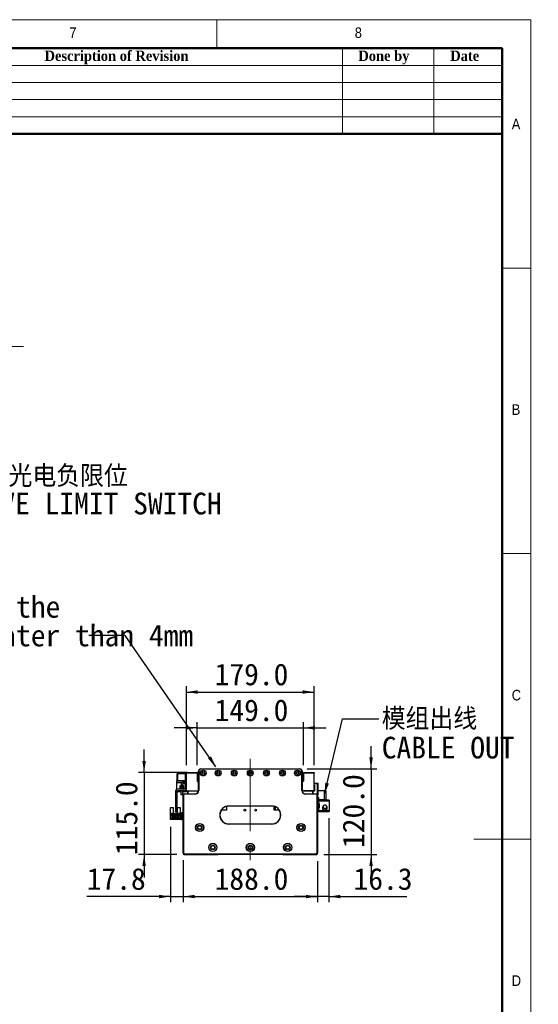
# Model space of a CAD drawing. Header units: millimetres. Extents: x 40 to 3331, y 40 to 2336.
# Tile 11 of 11: x 2604 to 3331, y 957 to 2336. Entities that reach past the tile are written whole.
import ezdxf

# ---------------------------------------------------------------- set-up
doc = ezdxf.new("R2010")
doc.units = ezdxf.units.MM
doc.header["$LTSCALE"] = 8
doc.linetypes.add('CENTERX2', pattern=[20.32, 12.7, -2.54, 2.54, -2.54])
doc.layers.add('DIMNS', color=7, linetype='Continuous')
doc.styles.add('SLDTEXTSTYLE0', font='Gothic.ttf', dxfattribs={"width": 0.913})
doc.styles.add('SLDTEXTSTYLE1', font='timesbd.ttf', dxfattribs={"width": 0.933})
doc.styles.add('SLDTEXTSTYLE10', font='txt')
doc.styles.add('SLDTEXTSTYLE7', font='txt')
doc.styles.add('SLDTEXTSTYLE8', font='txt', dxfattribs={"bigfont": 'bigfont'})
doc.styles.add('SLDTEXTSTYLE9', font='txt', dxfattribs={"bigfont": 'bigfont'})
doc.dimstyles.new('SLDDIMSTYLE0', dxfattribs={"dimtxt": 30.4, "dimasz": 16, "dimexe": 0, "dimexo": 0.0625, "dimgap": 7.6, "dimtad": 2, "dimdec": 1, "dimrnd": 1e-09, "dimzin": 4, "dimdsep": 46, "dimtxsty": 'SLDTEXTSTYLE7', "dimsah": 1, "dimcen": 0.09, "dimadec": 0, "dimazin": 1, "dimtfac": 1, "dimtdec": 1, "dimtmove": 0, "dimatfit": 0, "dimfxl": 0, "dimfrac": 2, "dimtolj": 1, "dimtzin": 12, "dimarcsym": 0})
doc.dimstyles.new('SLDDIMSTYLE1', dxfattribs={"dimtxt": 30.4, "dimasz": 16, "dimexe": 0, "dimexo": 0.0625, "dimgap": 7.6, "dimtad": 2, "dimdec": 1, "dimrnd": 1e-09, "dimzin": 4, "dimdsep": 46, "dimtxsty": 'SLDTEXTSTYLE7', "dimsah": 1, "dimcen": 0.09, "dimadec": 0, "dimazin": 1, "dimtfac": 1, "dimtdec": 1, "dimtofl": 0, "dimtmove": 0, "dimatfit": 3, "dimfxl": 0, "dimfrac": 2, "dimtolj": 1, "dimtzin": 12, "dimarcsym": 0})
doc.dimstyles.new('SLDDIMSTYLE2', dxfattribs={"dimtxt": 30.4, "dimasz": 16, "dimexe": 0, "dimexo": 0.0625, "dimgap": 7.6, "dimtad": 2, "dimdec": 1, "dimrnd": 1e-09, "dimzin": 12, "dimdsep": 46, "dimtxsty": 'SLDTEXTSTYLE7', "dimsah": 1, "dimcen": 0.09, "dimadec": 0, "dimazin": 3, "dimtfac": 1, "dimtdec": 1, "dimtmove": 0, "dimatfit": 0, "dimfxl": 0, "dimfrac": 2, "dimtolj": 1, "dimtzin": 12, "dimarcsym": 0})
doc.dimstyles.new('SLDDIMSTYLE3', dxfattribs={"dimtxt": 0.18, "dimasz": 16, "dimexe": 0, "dimexo": 0.0625, "dimgap": 0, "dimtad": 0, "dimtih": 1, "dimtoh": 1, "dimdec": 0, "dimrnd": 1e-09, "dimzin": 0, "dimdsep": 46, "dimtxsty": 'Standard', "dimsah": 1, "dimcen": 0.09, "dimadec": 0, "dimazin": 0, "dimtfac": 16, "dimtdec": 0, "dimtofl": 0, "dimtmove": 0, "dimatfit": 3, "dimfxl": 0, "dimfrac": 2, "dimtolj": 1, "dimtzin": 0, "dimarcsym": 0})

# ---------------------------------------------------------------- blocks, each defined once
blk = doc.blocks.new('_D')
at = {"layer": 'DIMNS'}
for p, q in [((2852.4, 1291.6), (2852.4, 1351.9)), ((3001.4, 1291.6), (3001.4, 1351.9)), ((2852.4, 1343.9), (2820.4, 1343.9)), ((2852.4, 1343.9), (3001.4, 1343.9)), ((3001.4, 1343.9), (3033.4, 1343.9))]:
    blk.add_line(p, q, dxfattribs=at)
for points in [[(2852.4, 1343.9), (2836.4, 1346.3), (2836.4, 1341.5)], [(3001.4, 1343.9), (3017.4, 1341.5), (3017.4, 1346.3)]]:
    blk.add_solid(points, dxfattribs=at)
at = {"layer": 'DIMNS', "insert": (2876.9, 1383.8), "char_height": 30.4, "attachment_point": 1, "style": 'SLDTEXTSTYLE7'}
blk.add_mtext('149.0', dxfattribs=at)
blk = doc.blocks.new('_D_1')
at = {"layer": 'DIMNS'}
for p, q in [((2837.4, 1291.6), (2837.4, 1402.1)), ((2837.4, 1394.1), (3016.4, 1394.1)), ((3016.4, 1291.6), (3016.4, 1402.1))]:
    blk.add_line(p, q, dxfattribs=at)
for points in [[(2837.4, 1394.1), (2853.4, 1391.7), (2853.4, 1396.5)], [(3016.4, 1394.1), (3000.4, 1396.5), (3000.4, 1391.7)]]:
    blk.add_solid(points, dxfattribs=at)
at = {"layer": 'DIMNS', "insert": (2876.9, 1434), "char_height": 30.4, "attachment_point": 1, "style": 'SLDTEXTSTYLE7'}
blk.add_mtext('179.0', dxfattribs=at)
blk = doc.blocks.new('_D_2')
at = {"layer": 'DIMNS'}
for p, q in [((2778.1, 1281.4), (2778.1, 1313.4)), ((2838.3, 1281.4), (2770.1, 1281.4)), ((2778.1, 1281.4), (2778.1, 1166.4)), ((2823.8, 1166.4), (2770.1, 1166.4)), ((2778.1, 1166.4), (2778.1, 1134.4))]:
    blk.add_line(p, q, dxfattribs=at)
for points in [[(2778.1, 1281.4), (2780.5, 1297.4), (2775.7, 1297.4)], [(2778.1, 1166.4), (2775.7, 1150.4), (2780.5, 1150.4)]]:
    blk.add_solid(points, dxfattribs=at)
at = {"layer": 'DIMNS', "insert": (2738.2, 1165.6), "char_height": 30.4, "attachment_point": 1, "rotation": 90, "style": 'SLDTEXTSTYLE7'}
blk.add_mtext('115.0', dxfattribs=at)
blk = doc.blocks.new('_D_3')
at = {"layer": 'DIMNS'}
for p, q in [((3096.2, 1286.4), (3096.2, 1318.4)), ((3006.6, 1286.4), (3104.2, 1286.4)), ((3096.2, 1286.4), (3096.2, 1166.4)), ((3030.1, 1166.4), (3104.2, 1166.4)), ((3096.2, 1166.4), (3096.2, 1134.4))]:
    blk.add_line(p, q, dxfattribs=at)
for points in [[(3096.2, 1286.4), (3098.6, 1302.4), (3093.8, 1302.4)], [(3096.2, 1166.4), (3093.8, 1150.4), (3098.6, 1150.4)]]:
    blk.add_solid(points, dxfattribs=at)
at = {"layer": 'DIMNS', "insert": (3056.3, 1175.6), "char_height": 30.4, "attachment_point": 1, "rotation": 90, "style": 'SLDTEXTSTYLE7'}
blk.add_mtext('120.0', dxfattribs=at)
blk = doc.blocks.new('_D_4')
at = {"layer": 'DIMNS'}
for p, q in [((2832.9, 1157.2), (2832.9, 1099.6)), ((3020.9, 1157.2), (3020.9, 1099.6)), ((2832.9, 1107.6), (3020.9, 1107.6))]:
    blk.add_line(p, q, dxfattribs=at)
for points in [[(2832.9, 1107.6), (2848.9, 1105.2), (2848.9, 1110)], [(3020.9, 1107.6), (3004.9, 1110), (3004.9, 1105.2)]]:
    blk.add_solid(points, dxfattribs=at)
at = {"layer": 'DIMNS', "insert": (2876.9, 1147.5), "char_height": 30.4, "attachment_point": 1, "style": 'SLDTEXTSTYLE7'}
blk.add_mtext('188.0', dxfattribs=at)
blk = doc.blocks.new('_D_5')
at = {"layer": 'DIMNS'}
for p, q in [((2815.1, 1205.2), (2815.1, 1099.6)), ((2832.9, 1158.7), (2832.9, 1099.6)), ((2815.1, 1107.6), (2697.7, 1107.6)), ((2815.1, 1107.6), (2832.9, 1107.6)), ((2832.9, 1107.6), (2864.9, 1107.6))]:
    blk.add_line(p, q, dxfattribs=at)
for points in [[(2815.1, 1107.6), (2799.1, 1110), (2799.1, 1105.2)], [(2832.9, 1107.6), (2848.9, 1105.2), (2848.9, 1110)]]:
    blk.add_solid(points, dxfattribs=at)
at = {"layer": 'DIMNS', "insert": (2697.7, 1147.5), "char_height": 30.4, "attachment_point": 1, "style": 'SLDTEXTSTYLE7'}
blk.add_mtext('17.8', dxfattribs=at)
blk = doc.blocks.new('_D_6')
at = {"layer": 'DIMNS'}
for p, q in [((3037.2, 1217.5), (3037.2, 1099.6)), ((3020.9, 1157.2), (3020.9, 1099.6)), ((3020.9, 1107.6), (2988.9, 1107.6)), ((3037.2, 1107.6), (3020.9, 1107.6)), ((3037.2, 1107.6), (3146.5, 1107.6))]:
    blk.add_line(p, q, dxfattribs=at)
for points in [[(3020.9, 1107.6), (3004.9, 1110), (3004.9, 1105.2)], [(3037.2, 1107.6), (3053.2, 1105.2), (3053.2, 1110)]]:
    blk.add_solid(points, dxfattribs=at)
at = {"layer": 'DIMNS', "insert": (3071.6, 1147.5), "char_height": 30.4, "attachment_point": 1, "style": 'SLDTEXTSTYLE7'}
blk.add_mtext('16.3', dxfattribs=at)
blk = doc.blocks.new('SW_NOTE_3')
at = {"layer": 'DIMNS', "color": 0, "char_height": 30.4, "attachment_point": 1}
for s, insert, style in [('模组出线', (4.1, 14.9), 'SLDTEXTSTYLE8'), ('CABLE OUT', (4.1, -25.3), 'SLDTEXTSTYLE7')]:
    blk.add_mtext(s, dxfattribs=dict(at, insert=insert, style=style))
blk = doc.blocks.new('SW_NOTE_4')
at = {"layer": 'DIMNS', "color": 0, "char_height": 30.4, "attachment_point": 1, "style": 'SLDTEXTSTYLE7'}
for s, insert in [('The distance between the load plate and the ', (-929.2, 55.3)), ('steel belt protection belt shall be greater than 4mm', (-929.2, 15.1))]:
    blk.add_mtext(s, dxfattribs=dict(at, insert=insert))
blk = doc.blocks.new('SW_NOTE_7')
at = {"layer": 'DIMNS', "color": 0, "char_height": 30.4, "attachment_point": 1}
for s, insert, style in [('     光电负限位', (4.2, 17.9), 'SLDTEXTSTYLE9'), ('NEGATIVE LIMIT SWITCH', (4.2, -20.5), 'SLDTEXTSTYLE10')]:
    blk.add_mtext(s, dxfattribs=dict(at, insert=insert, style=style))

msp = doc.modelspace()

# ---------------------------------------------------------------- linework, layer by layer
at = {"color": 7, "linetype": 'Continuous', "lineweight": 18}
for p, q in [((3320, 2336), (40, 2336)), ((2880, 2296), (2880, 2336)), ((3320, 40), (3320, 2336)), ((80, 2296), (3280, 2296)), ((3056, 2296), (3056, 2176)), ((3184, 2296), (3184, 2176)), ((3280, 2296), (3280, 2176)), ((3280, 2296), (3280, 80)), ((2320, 2272), (3280, 2272)), ((2320, 2248), (3280, 2248)), ((2320, 2224), (3280, 2224)), ((2320, 2200), (3280, 2200)), ((3320, 1988), (3280, 1988)), ((3280, 1588), (3320, 1588)), ((3320, 1188), (3240, 1188))]:
    msp.add_line(p, q, dxfattribs=at)
at = {"color": 7, "linetype": 'Continuous', "lineweight": 50}
for p, q in [((3280, 2296), (80, 2296)), ((3280, 2296), (3280, 80)), ((3280, 2176), (2320, 2176))]:
    msp.add_line(p, q, dxfattribs=at)
at = {"color": 7, "linetype": 'Continuous', "lineweight": 25}
for p, q in [((2854.4438844, 1256.3955869), (2854.4438844, 1283.3955857)), ((2854.4438844, 1283.3955857), (2854.7438821, 1283.3955857)), ((2854.7438821, 1283.3955857), (2854.7438821, 1256.3955869)), ((2857.4438831, 1286.3955843), (2996.4438816, 1286.3955843)), ((2857.4438831, 1286.3955843), (2857.4438831, 1286.0955867)), ((2996.4438816, 1286.0955867), (2857.4438831, 1286.0955867)), ((2996.4438816, 1286.3955843), (2996.4438816, 1286.0955867)), ((2999.1438826, 1256.3955869), (2999.1438826, 1283.3955857)), ((2999.4438803, 1283.3955857), (2999.1438826, 1283.3955857)), ((2999.4438803, 1283.3955857), (2999.4438803, 1256.3955869)), ((2824.1438856, 1269.8955881), (2835.4438832, 1269.8955881)), ((2824.1438856, 1267.2955888), (2824.1438856, 1269.8955881)), ((2824.7438809, 1279.8955861), (2824.4438833, 1279.5955884)), ((2824.7438809, 1279.5955884), (2824.4438833, 1279.4713202)), ((2824.4438833, 1279.4713202), (2824.4438833, 1279.5955884)), ((2824.4438833, 1270.319854), (2824.4438833, 1279.4713202)), ((2824.7438809, 1270.1955858), (2824.4438833, 1270.319854)), ((2824.4438833, 1270.1955858), (2824.4438833, 1270.319854)), ((2824.4438833, 1270.1955858), (2824.7438809, 1269.8955881)), ((2824.7438809, 1279.8955861), (2824.7438809, 1279.5955884)), ((2824.7438809, 1279.8955861), (2835.4438832, 1279.8955861)), ((2824.7438809, 1279.5955884), (2824.7438809, 1270.1955858)), ((2835.4438832, 1279.5955884), (2824.7438809, 1279.5955884)), ((2824.7438809, 1270.1955858), (2824.7438809, 1269.8955881)), ((2824.7438809, 1270.1955858), (2835.4438832, 1270.1955858)), ((2835.4438832, 1278.895584), (2835.4438832, 1279.8955861)), ((2835.4438832, 1279.8955861), (2837.4438798, 1279.8955861)), ((2837.4438798, 1278.895584), (2835.4438832, 1278.895584)), ((2835.4438832, 1278.895584), (2835.4438832, 1269.8955881)), ((2837.4438798, 1281.3955891), (2852.4438804, 1281.3955891)), ((2837.4438798, 1280.3955871), (2837.4438798, 1281.3955891)), ((2852.4438804, 1280.3955871), (2837.4438798, 1280.3955871)), ((2837.4438798, 1255.8955858), (2837.4438798, 1280.3955871)), ((2852.4438804, 1281.3955891), (2852.4438804, 1280.3955871)), ((2852.4438804, 1280.3955871), (2852.4438804, 1269.3955871)), ((3001.4438843, 1280.3955871), (3001.4438843, 1281.3955891)), ((3001.4438843, 1281.3955891), (3016.4438849, 1281.3955891)), ((3016.4438849, 1280.3955871), (3001.4438843, 1280.3955871)), ((3001.4438843, 1280.3955871), (3001.4438843, 1269.3955871)), ((3016.4438849, 1281.3955891), (3016.4438849, 1280.3955871)), ((3016.4438849, 1255.8955858), (3016.4438849, 1280.3955871)), ((2824.1438856, 1267.2955888), (2831.8034401, 1267.2955888)), ((2824.1438856, 1257.645202), (2824.1438856, 1267.2955888)), ((2833.9438802, 1257.8955862), (2825.4438853, 1257.8955862)), ((2833.9438802, 1255.8955858), (2825.4438853, 1255.8955858)), ((2828.4438839, 1263.3955899), (2829.9438795, 1263.3955899)), ((2828.4438839, 1257.8955862), (2828.4438839, 1263.3955899)), ((2828.4438839, 1254.3955865), (2828.4438839, 1255.8955858)), ((2829.9438795, 1263.91646), (2829.9438795, 1257.8955862)), ((2829.9438795, 1249.8955886), (2829.9438795, 1255.8955858)), ((2831.9438836, 1263.8955909), (2831.9438836, 1257.8955862)), ((2831.9438836, 1263.3955899), (2833.4438791, 1263.3955899)), ((2831.9438836, 1255.8955858), (2831.9438836, 1249.8955886)), ((2833.4438791, 1263.3955899), (2833.4438791, 1257.8955862)), ((2833.4438791, 1255.8955858), (2833.4438791, 1254.3955865)), ((2835.4438832, 1267.3955905), (2837.4438798, 1267.3955905)), ((2835.4438832, 1266.3955885), (2835.4438832, 1267.3955905)), ((2835.4438832, 1266.3955885), (2835.4438832, 1259.3955855)), ((2837.4438798, 1266.3955885), (2835.4438832, 1266.3955885)), ((2837.4438798, 1255.8955858), (2854.4188207, 1255.8955858)), ((2837.7438849, 1254.3955865), (2837.7438849, 1255.8955858)), ((2839.4438839, 1254.5855875), (2840.7538822, 1255.8955858)), ((2839.9438849, 1254.4955882), (2840.9438794, 1255.4955865)), ((2840.9438794, 1255.4955865), (2854.3622186, 1255.4955865)), ((2852.6438838, 1255.8955858), (2853.0438831, 1255.4955865)), ((2852.9438814, 1268.8955861), (2854.4438844, 1268.8955861)), ((2854.7438821, 1256.3955869), (2854.4438844, 1256.3955869)), ((2999.4438803, 1256.3955869), (2999.1438826, 1256.3955869)), ((3000.9438833, 1268.8955861), (2999.4438803, 1268.8955861)), ((3016.4438849, 1255.8955858), (2999.468944, 1255.8955858)), ((2999.5255461, 1255.4955865), (3012.9438853, 1255.4955865)), ((3000.8438816, 1255.4955865), (3001.2438809, 1255.8955858)), ((3012.9438853, 1255.4955865), (3013.9438799, 1254.4955882)), ((3013.1338825, 1255.8955858), (3014.4438809, 1254.5855875)), ((3016.4438849, 1266.5855858), (3021.1438825, 1266.5855858)), ((3021.1438825, 1265.5855837), (3016.4438849, 1265.5855837)), ((3016.4438849, 1263.5855871), (3016.9438859, 1263.5855871)), ((3016.9438859, 1255.8955858), (3016.4438849, 1255.8955858)), ((3016.9438859, 1263.5855871), (3016.9438859, 1255.0855885)), ((3021.1438825, 1265.5855837), (3021.1438825, 1266.5855858)), ((3021.1438825, 1266.5855858), (3021.4438802, 1266.2855881)), ((3021.1438825, 1250.5855869), (3021.1438825, 1265.5855837)), ((3021.4438802, 1265.4613229), (3021.1438825, 1265.5855837)), ((3021.4438802, 1266.2855881), (3021.4438802, 1265.4613229)), ((3021.4438802, 1265.4613229), (3021.4438802, 1250.7098514)), ((3030.8438828, 1255.8955858), (3021.4438802, 1255.8955858)), ((3030.8438828, 1242.8955856), (3030.8438828, 1255.8955858)), ((3030.8438828, 1255.8955858), (3032.8438794, 1255.8955858)), ((3032.8438794, 1255.8955858), (3032.8438794, 1242.8955856)), ((2821.9438856, 1254.3955865), (2821.9438856, 1226.8955867)), ((2823.9438822, 1254.3955865), (2823.9438822, 1226.8955867)), ((2824.1438856, 1254.3955865), (2824.1438856, 1255.1439191)), ((2828.4438839, 1254.3955865), (2824.1438856, 1254.3955865)), ((2831.9438836, 1249.8955886), (2829.9438795, 1249.8955886)), ((2832.9438856, 1168.8955865), (2832.9438856, 1249.8955886)), ((2833.2438832, 1249.8955886), (2832.9438856, 1249.8955886)), ((2833.2438832, 1249.8955886), (2833.2438832, 1169.019851)), ((2837.7438849, 1254.3955865), (2833.4438791, 1254.3955865)), ((2834.4438812, 1251.0955865), (2834.4438812, 1251.3955879)), ((2834.4438812, 1251.3955879), (2849.4438818, 1251.3955879)), ((2849.4438818, 1251.0955865), (2834.4438812, 1251.0955865)), ((2839.4438839, 1251.3955879), (2839.4438839, 1254.5855875)), ((2839.9438849, 1251.3955879), (2839.9438849, 1254.4955882)), ((2849.4438818, 1251.0955865), (2849.4438818, 1251.3955879)), ((3004.443883, 1251.3955879), (3019.4438836, 1251.3955879)), ((3004.443883, 1251.3955879), (3004.443883, 1251.0955865)), ((3019.4438836, 1251.0955865), (3004.443883, 1251.0955865)), ((3013.9438799, 1254.4955882), (3013.9438799, 1251.3955879)), ((3014.9438819, 1255.0855885), (3014.4438809, 1254.5855875)), ((3014.4438809, 1254.5855875), (3014.4438809, 1251.3955879)), ((3016.9438859, 1255.0855885), (3014.9438819, 1255.0855885)), ((3019.4438836, 1251.3955879), (3019.4438836, 1251.0955865)), ((3020.9438791, 1249.8955886), (3020.6438815, 1249.8955886)), ((3020.6438815, 1169.019851), (3020.6438815, 1249.8955886)), ((3020.7757642, 1250.5855869), (3021.1438825, 1250.5855869)), ((3020.9438791, 1249.8955886), (3020.9438791, 1168.8955865)), ((3021.1438825, 1249.5855886), (3020.9438791, 1249.5855886)), ((3022.8438815, 1245.8955879), (3020.9438791, 1245.8955879)), ((3021.4438802, 1250.7098514), (3021.1438825, 1250.5855869)), ((3021.1438825, 1249.5855886), (3021.1438825, 1250.5855869)), ((3021.4438802, 1249.8855862), (3021.1438825, 1249.5855886)), ((3021.4438802, 1250.7098514), (3021.4438802, 1249.8855862)), ((3022.8438815, 1242.8955856), (3022.8438815, 1245.8955879)), ((3022.8438815, 1242.8955856), (3022.8438815, 1241.6955876)), ((3030.8438828, 1242.8955856), (3022.8438815, 1242.8955856)), ((3022.8438815, 1237.695587), (3022.8438815, 1241.6955876)), ((3022.8438815, 1241.6955876), (3037.2438794, 1241.6955876)), ((3028.8438862, 1242.8955856), (3028.8438862, 1242.6955859)), ((3037.2438794, 1242.6955859), (3028.8438862, 1242.6955859)), ((3032.8438794, 1242.8955856), (3030.8438828, 1242.8955856)), ((3037.2438794, 1242.6955859), (3037.2438794, 1241.6955876)), ((3037.2438794, 1241.6955876), (3037.2438794, 1227.6955872)), ((2815.243884, 1232.2955887), (2818.9438796, 1232.2955887)), ((2815.243884, 1223.395587), (2815.243884, 1232.2955887)), ((2818.9438796, 1232.2955887), (2818.9438796, 1223.8955881)), ((2824.9438843, 1223.8955881), (2824.9438843, 1232.2955887)), ((2824.9438843, 1232.2955887), (2828.6438798, 1232.2955887)), ((2828.6438798, 1232.2955887), (2828.6438798, 1223.395587)), ((2893.4438815, 1228.5955875), (2886.3911582, 1228.5955875)), ((2893.4438815, 1233.895586), (2893.4438815, 1228.5955875)), ((2896.943883, 1234.6955883), (2896.943883, 1234.395587)), ((2896.943883, 1234.6955883), (2956.9438817, 1234.6955883)), ((2956.9438817, 1234.395587), (2896.943883, 1234.395587)), ((2956.9438817, 1234.6955883), (2956.9438817, 1234.395587)), ((2960.4438832, 1228.5955875), (2960.4438832, 1233.895586)), ((2967.4966065, 1228.5955875), (2960.4438832, 1228.5955875)), ((2961.9438825, 1233.3520251), (2961.9438825, 1228.5955875)), ((3022.8438815, 1237.695587), (3022.8438815, 1237.1955859)), ((3023.8438835, 1237.695587), (3022.8438815, 1237.695587)), ((3022.8438815, 1237.1955859), (3022.8438815, 1232.195587)), ((3023.8438835, 1237.1955859), (3022.8438815, 1237.1955859)), ((3022.8438815, 1231.695586), (3022.8438815, 1232.195587)), ((3022.8438815, 1232.195587), (3023.8438835, 1232.195587)), ((3022.8438815, 1227.6955872), (3022.8438815, 1231.695586)), ((3022.8438815, 1231.695586), (3023.8438835, 1231.695586)), ((3022.8438815, 1227.6955872), (3022.8438815, 1226.4955874)), ((3037.2438794, 1227.6955872), (3022.8438815, 1227.6955872)), ((3023.8438835, 1231.695586), (3023.8438835, 1237.695587)), ((3028.2931169, 1232.492556), (3028.1938827, 1231.695586)), ((3028.5277953, 1233.1304821), (3028.3926194, 1232.8146483)), ((3028.4046596, 1233.2746248), (3028.4386715, 1233.285782)), ((3028.4386715, 1230.1053899), (3028.4046596, 1230.1165509)), ((3028.5605257, 1233.114374), (3028.438068, 1233.1746305)), ((3028.4386715, 1233.285782), (3028.8224434, 1233.8607769)), ((3028.5987621, 1233.2070108), (3028.4386715, 1233.285782)), ((3037.2438794, 1227.6955872), (3037.2438794, 1226.695587)), ((2815.1438823, 1215.3955876), (2815.1438823, 1217.3955879)), ((2815.1438823, 1217.3955879), (2816.1438843, 1217.3955879)), ((2816.1438843, 1215.3955876), (2815.1438823, 1215.3955876)), ((2815.243884, 1217.3955879), (2815.243884, 1223.395587)), ((2816.0438826, 1223.395587), (2815.243884, 1223.395587)), ((2816.0438826, 1223.395587), (2816.5438836, 1223.8955881)), ((2816.1438843, 1217.3955879), (2816.1438843, 1215.3955876)), ((2829.9438795, 1217.3955879), (2816.1438843, 1217.3955879)), ((2829.9438795, 1215.3955876), (2816.1438843, 1215.3955876)), ((2819.1438829, 1223.8955881), (2816.5438836, 1223.8955881)), ((2816.943883, 1223.3455881), (2819.1438829, 1223.3455881)), ((2816.943883, 1219.8955874), (2816.943883, 1223.3455881)), ((2817.7438816, 1219.8955874), (2816.943883, 1219.8955874)), ((2817.7438816, 1221.5455874), (2826.1438822, 1221.5455874)), ((2817.7438816, 1219.8955874), (2817.7438816, 1221.5455874)), ((2817.7438816, 1218.8455864), (2817.7438816, 1219.8955874)), ((2818.9438796, 1218.8455864), (2817.7438816, 1218.8455864)), ((2819.1938838, 1220.4955864), (2818.6938828, 1220.4955864)), ((2818.6938828, 1220.4955864), (2818.6938828, 1219.9955872)), ((2818.6938828, 1219.9955872), (2819.1938838, 1219.9955872)), ((2818.9438796, 1218.0455877), (2818.9438796, 1218.8455864)), ((2824.9438843, 1218.8455864), (2818.9438796, 1218.8455864)), ((2824.9438843, 1218.0455877), (2818.9438796, 1218.0455877)), ((2819.1438829, 1223.3455881), (2819.1438829, 1223.8955881)), ((2819.1438829, 1223.8955881), (2824.7438809, 1223.8955881)), ((2819.4938814, 1223.3455881), (2819.1438829, 1223.3455881)), ((2819.1938838, 1219.9955872), (2819.1938838, 1220.4955864)), ((2819.4938814, 1222.2455881), (2819.4938814, 1223.3455881)), ((2824.3938824, 1222.2455881), (2819.4938814, 1222.2455881)), ((2821.1938804, 1220.4955864), (2820.6938794, 1220.4955864)), ((2820.6938794, 1220.4955864), (2820.6938794, 1219.9955872)), ((2820.6938794, 1219.9955872), (2821.1938804, 1219.9955872)), ((2821.1438795, 1222.845587), (2822.7438843, 1222.845587)), ((2821.1438795, 1222.2455881), (2821.1438795, 1222.845587)), ((2821.1938804, 1219.9955872), (2821.1938804, 1220.4955864)), ((2821.9438856, 1225.8955865), (2821.9438856, 1226.8955867)), ((2821.9438856, 1226.8955867), (2823.9438822, 1226.8955867)), ((2823.9438822, 1225.8955865), (2821.9438856, 1225.8955865)), ((2822.6938834, 1220.4955864), (2822.6938834, 1219.9955872)), ((2823.1938844, 1220.4955864), (2822.6938834, 1220.4955864)), ((2822.6938834, 1219.9955872), (2823.1938844, 1219.9955872)), ((2822.7438843, 1222.2455881), (2822.7438843, 1222.845587)), ((2823.1938844, 1219.9955872), (2823.1938844, 1220.4955864)), ((2823.9438822, 1226.8955867), (2823.9438822, 1225.8955865)), ((2824.3938824, 1223.3455881), (2824.3938824, 1222.2455881)), ((2824.7438809, 1223.3455881), (2824.3938824, 1223.3455881)), ((2825.1938811, 1220.4955864), (2824.69388, 1220.4955864)), ((2824.69388, 1220.4955864), (2824.69388, 1219.9955872)), ((2824.69388, 1219.9955872), (2825.1938811, 1219.9955872)), ((2824.7438809, 1223.8955881), (2824.7438809, 1223.3455881)), ((2827.3438802, 1223.8955881), (2824.7438809, 1223.8955881)), ((2824.7438809, 1223.3455881), (2826.9438809, 1223.3455881)), ((2824.9438843, 1218.8455864), (2824.9438843, 1218.0455877)), ((2826.1438822, 1218.8455864), (2824.9438843, 1218.8455864)), ((2825.1938811, 1219.9955872), (2825.1938811, 1220.4955864)), ((2826.1438822, 1221.5455874), (2826.1438822, 1219.8955874)), ((2826.1438822, 1219.8955874), (2826.1438822, 1218.8455864)), ((2826.9438809, 1219.8955874), (2826.1438822, 1219.8955874)), ((2826.9438809, 1223.3455881), (2826.9438809, 1219.8955874)), ((2827.3438802, 1223.8955881), (2827.8438812, 1223.395587)), ((2828.6438798, 1223.395587), (2827.8438812, 1223.395587)), ((2828.6438798, 1223.395587), (2828.6438798, 1217.3955879)), ((2829.9438795, 1217.3955879), (2829.9438795, 1215.3955876)), ((2830.9438815, 1225.3955874), (2832.9438856, 1225.3955874)), ((2830.9438815, 1224.3955872), (2830.9438815, 1225.3955874)), ((2832.9438856, 1224.3955872), (2830.9438815, 1224.3955872)), ((2830.9438815, 1216.3955878), (2830.9438815, 1224.3955872)), ((2830.9438815, 1216.3955878), (2832.9438856, 1216.3955878)), ((2830.9438815, 1215.3955876), (2830.9438815, 1216.3955878)), ((2832.9438856, 1215.3955876), (2830.9438815, 1215.3955876)), ((3028.8438862, 1226.4955874), (3022.8438815, 1226.4955874)), ((3028.8438862, 1226.695587), (3037.2438794, 1226.695587)), ((3028.8438862, 1226.695587), (3028.8438862, 1226.4955874)), ((2896.943883, 1209.3955875), (2896.943883, 1209.0955871)), ((2896.943883, 1209.3955875), (2956.9438817, 1209.3955875)), ((2956.9438817, 1209.0955871), (2896.943883, 1209.0955871)), ((2956.9438817, 1209.3955875), (2956.9438817, 1209.0955871)), ((2833.2438832, 1169.019851), (2832.9438856, 1168.8955865)), ((2834.9438822, 1166.895588), (2832.9438856, 1168.8955865)), ((2832.9438856, 1168.8955865), (2832.9438856, 1167.3955872)), ((2832.9438856, 1167.3955872), (2833.9438802, 1166.395587)), ((2833.2438832, 1169.019851), (2835.068143, 1167.1955875)), ((2833.9438802, 1166.395587), (2881.4438833, 1166.395587)), ((2835.068143, 1167.1955875), (2834.9438822, 1166.895588)), ((3018.9438825, 1166.895588), (2834.9438822, 1166.895588)), ((2835.068143, 1167.1955875), (3018.8196218, 1167.1955875)), ((2881.4438833, 1166.395587), (2881.9438843, 1166.895588)), ((2971.9438842, 1166.895588), (2972.4438814, 1166.395587)), ((2972.4438814, 1166.395587), (3019.9438846, 1166.395587)), ((3018.8196218, 1167.1955875), (3020.6438815, 1169.019851)), ((3018.8196218, 1167.1955875), (3018.9438825, 1166.895588)), ((3020.9438791, 1168.8955865), (3018.9438825, 1166.895588)), ((3019.9438846, 1166.395587), (3020.9438791, 1167.3955872)), ((3020.6438815, 1169.019851), (3020.9438791, 1168.8955865)), ((3020.9438791, 1167.3955872), (3020.9438791, 1168.8955865))]:
    msp.add_line(p, q, dxfattribs=at)
at = {"color": 7, "linetype": 'Continuous', "lineweight": 25, "flags": 128}
msp.add_lwpolyline([(2829.9438795, 1215.3955876), (2830.5291524, 1215.4532309), (2830.9438815, 1215.5671596)], dxfattribs=at)
at = {"color": 7, "linetype": 'Continuous', "lineweight": 25}
for centre, radius in [((2860.9438825, 1280.6455872), 4.025), ((2860.9438825, 1280.6455872), 4), ((2881.9438825, 1280.6455872), 4.025), ((2881.9438825, 1280.6455872), 4), ((2904.4438825, 1280.6455872), 4.025), ((2904.4438825, 1280.6455872), 4), ((2926.9438825, 1280.6455872), 4.025), ((2926.9438825, 1280.6455872), 4), ((2949.4438825, 1280.6455872), 4.025), ((2949.4438825, 1280.6455872), 4), ((2971.9438825, 1280.6455872), 4.025), ((2971.9438825, 1280.6455872), 4), ((2992.9438825, 1280.6455872), 4.025), ((2992.9438825, 1280.6455872), 4), ((2860.9438825, 1280.6455872), 2.15), ((2860.9438825, 1280.6455872), 1.65), ((2881.9438825, 1280.6455872), 2.15), ((2881.9438825, 1280.6455872), 1.65), ((2904.4438825, 1280.6455872), 2.15), ((2904.4438825, 1280.6455872), 1.65), ((2926.9438825, 1280.6455872), 2.15), ((2926.9438825, 1280.6455872), 1.65), ((2949.4438825, 1280.6455872), 2.15), ((2949.4438825, 1280.6455872), 1.65), ((2971.9438825, 1280.6455872), 2.15), ((2971.9438825, 1280.6455872), 1.65), ((2992.9438825, 1280.6455872), 2.15), ((2992.9438825, 1280.6455872), 1.65), ((2919.4438825, 1228.5955872), 1.25), ((2934.4438825, 1228.5955872), 1.25), ((2855.9438825, 1204.3955872), 5.75), ((2855.9438825, 1204.3955872), 5.5), ((2855.9438825, 1204.3955872), 3.2), ((2855.9438825, 1204.3955872), 2.5), ((2997.9438825, 1204.3955872), 5.75), ((2997.9438825, 1204.3955872), 5.5), ((2997.9438825, 1204.3955872), 3.2), ((2997.9438825, 1204.3955872), 2.5), ((2874.4438825, 1176.3955872), 5.75), ((2874.4438825, 1176.3955872), 5.5), ((2874.4438825, 1176.3955872), 3.2), ((2874.4438825, 1176.3955872), 2.5), ((2926.9438825, 1176.3955872), 5.75), ((2926.9438825, 1176.3955872), 5.5), ((2926.9438825, 1176.3955872), 3.2), ((2926.9438825, 1176.3955872), 2.5), ((2979.4438825, 1176.3955872), 5.75), ((2979.4438825, 1176.3955872), 5.5), ((2979.4438825, 1176.3955872), 3.2), ((2979.4438825, 1176.3955872), 2.5)]:
    msp.add_circle(centre, radius, dxfattribs=at)
for centre, radius, start, end in [((2857.4438825, 1283.3955872), 3, 90, 180), ((2857.4438825, 1283.3955872), 2.7, 90, 180), ((2996.4438825, 1283.3955872), 3, 0, 90), ((2996.4438825, 1283.3955872), 2.7, 0, 90), ((2833.4438825, 1269.8955872), 2, 274.7801918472, 0), ((2833.4438825, 1269.8747176), 4, 321.6997400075, 0), ((2852.9438825, 1269.3955872), 0.5, 180, 270), ((3000.9438825, 1269.3955872), 0.5, 270, 0), ((2825.4438825, 1254.3955872), 3.5, 90, 180), ((2825.4438825, 1254.3955872), 1.5, 90, 180), ((2833.9438825, 1263.9164568), 4, 94.7801918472, 180), ((2833.9438825, 1263.8955872), 2, 94.7801918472, 180), ((2833.4438825, 1269.8747176), 4, 274.7801918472, 300), ((2833.9438825, 1259.3955872), 1.5, 270, 0), ((2833.9438825, 1259.3955872), 3.5, 270, 0), ((2849.4438825, 1256.3955872), 5.3, 270, 0), ((2849.4438825, 1256.3955872), 5, 270, 0), ((3004.4438825, 1256.3955872), 5.3, 180, 270), ((3004.4438825, 1256.3955872), 5, 180, 270), ((2834.4438825, 1249.8955872), 1.5, 90, 180), ((2834.4438825, 1249.8955872), 1.2, 90, 180), ((3019.4438825, 1249.8955872), 1.5, 0, 90), ((3019.4438825, 1249.8955872), 1.2, 0, 90), ((2896.9438825, 1221.8955872), 12.8, 90, 270), ((2896.9438825, 1221.8955872), 12.5, 90, 270), ((2956.9438825, 1221.8955872), 12.8, 270, 90), ((2956.9438825, 1221.8955872), 12.5, 270, 90), ((3031.4438825, 1231.6955872), 3.4, 207.8854130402, 44.3134751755), ((3031.4438825, 1231.6955872), 3.45, 237.5742082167, 0), ((3031.4438825, 1231.6955872), 2.5, 274.0682455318, 11.0547454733), ((3031.4438825, 1231.6955872), 2.6, 277.2742732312, 19.707248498), ((3031.4438825, 1231.6955872), 3.45, 0, 47.8989058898), ((2829.9438825, 1218.3955872), 1, 270, 0)]:
    msp.add_arc(centre, radius, start, end, dxfattribs=at)
for points, knots in [([(3029.270268, 1234.6222783), (3029.0884739, 1234.2632692), (3028.7553566, 1233.6054256), (3028.2958464, 1232.5461616), (3028.07597, 1231.7256332), (3028.0199648, 1231.0557562), (3028.123223, 1230.49558), (3028.3479768, 1229.891967), (3028.8011833, 1229.295085), (3029.4860098, 1228.8574828), (3030.2099007, 1228.6202633), (3030.9719632, 1228.6171966), (3031.6811249, 1228.8518093), (3031.8610317, 1228.9728538), (3031.8139554, 1229.0092568), (3031.7972964, 1229.0221388)], [0, 0, 0, 0, 0.1800960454, 0.3300055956, 0.4496465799, 0.5397487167, 0.574627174, 0.6053243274, 0.6784028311, 0.7214105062, 0.7619859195, 0.8291659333, 0.8886691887, 0.9606029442, 1, 1, 1, 1]), ([(3032.8332847, 1235.4587476), (3033.0823853, 1235.2289299), (3033.5811455, 1234.7687788), (3033.9860295, 1233.8514897), (3034.0273443, 1232.9339536), (3033.7471978, 1232.1389457), (3033.2363442, 1231.5224638), (3032.5429329, 1231.1122424), (3031.7356923, 1230.9478717), (3030.8964059, 1231.051999), (3030.1176117, 1231.4227395), (3029.4967764, 1232.0241214), (3029.1059523, 1232.7869205), (3029.0189557, 1233.6318914), (3029.1231171, 1234.3901595), (3029.4676246, 1234.9828876), (3029.9985572, 1235.4037021), (3030.7321919, 1235.649061), (3031.4783876, 1235.7270382), (3032.022393, 1235.7540781), (3032.281364, 1235.7391132), (3032.3663856, 1235.7441354), (3032.3887177, 1235.7326793), (3032.46288, 1235.700649), (3032.6190141, 1235.6121526), (3032.751092, 1235.5175926), (3032.8332847, 1235.4587476)], [0, 0, 0, 0, 0.0648169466, 0.1297793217, 0.1897319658, 0.2426190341, 0.2944145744, 0.3462429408, 0.3987245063, 0.4521995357, 0.50660089, 0.5614521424, 0.6160521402, 0.6697710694, 0.7270683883, 0.7653759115, 0.8036915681, 0.8589089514, 0.914229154, 0.9495541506, 0.9640015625, 0.9648510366, 0.9657588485, 0.9687102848, 0.9805282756, 1, 1, 1, 1]), ([(3033.6682862, 1230.5545221), (3033.7704746, 1230.8014894), (3033.9642541, 1231.2698125), (3034.0080568, 1231.7842995), (3033.9202636, 1232.0933448), (3033.8922357, 1232.192007)], [0, 0, 0, 0, 0.4316620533, 0.818558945, 1, 1, 1, 1])]:
    msp.add_open_spline(points, degree=3, knots=knots, dxfattribs=at)
at = {"layer": 'DIMNS', "linetype": 'CENTERX2', "lineweight": 18}
for p, q in [((2609.1958361, 1878.026604), (234.195054, 1878.026604)), ((2926.9438825, 1300.6955872), (2926.9438825, 1150.8951741))]:
    msp.add_line(p, q, dxfattribs=at)

# ---------------------------------------------------------------- block references
at = {"layer": 'DIMNS'}
for name, p in [('SW_NOTE_7', (2448.4038462, 1693.868035)), ('SW_NOTE_4', (2700.6488169, 1473.4505991)), ('SW_NOTE_3', (3107.0576923, 1356.7307692))]:
    msp.add_blockref(name, p, dxfattribs=at)

# ---------------------------------------------------------------- texts
at = {"color": 7, "linetype": 'Continuous', "lineweight": 0}
for s, insert, char_height, attachment_point, style in [('7', (2673.3333333, 2325.1704848), 14.8166667, 1, 'SLDTEXTSTYLE0'), ('8', (3073.3333333, 2325.1704848), 14.8166667, 1, 'SLDTEXTSTYLE0'), ('Description of Revision', (2739.4454999, 2292.6852781), 14.4, 2, 'SLDTEXTSTYLE1'), ('Done by', (3114.154228, 2292.6852781), 14.4, 2, 'SLDTEXTSTYLE1'), ('Date', (3227.423141, 2292.6852781), 14.4, 2, 'SLDTEXTSTYLE1'), ('A', (3293.3333333, 2197.1704528), 14.8166667, 1, 'SLDTEXTSTYLE0'), ('B', (3293.3333333, 1797.1704528), 14.8166667, 1, 'SLDTEXTSTYLE0'), ('C', (3293.3333333, 1397.1704528), 14.8166667, 1, 'SLDTEXTSTYLE0'), ('D', (3293.3333333, 997.1704528), 14.8166667, 1, 'SLDTEXTSTYLE0')]:
    msp.add_mtext(s, dxfattribs=dict(at, insert=insert, char_height=char_height, attachment_point=attachment_point, style=style))

# ---------------------------------------------------------------- dimensions: what is measured, and where the dimension line sits
at = {"layer": 'DIMNS'}
for base, p1, p2, dimstyle, picture, middle in [((3016.4438825, 1394.0871738), (2837.4438825, 1281.3955872), (3016.4438825, 1281.3955872), 'SLDDIMSTYLE0', '_D_1', (2925.2977554, 1394.0871738)), ((3001.4438825, 1343.866024), (2852.4438825, 1281.3955872), (3001.4438825, 1281.3955872), 'SLDDIMSTYLE0', '_D', (2925.2977554, 1343.866024)), ((3020.9438825, 1107.6281404), (3037.2438825, 1227.6955872), (3020.9438825, 1167.3955872), 'SLDDIMSTYLE2', '_D_6', (3109.069063, 1107.6281404)), ((2832.9438825, 1107.6281404), (2815.1438825, 1215.3955872), (2832.9438825, 1168.8955872), 'SLDDIMSTYLE2', '_D_5', (2735.1438825, 1107.6281404)), ((3020.9438825, 1107.6281404), (2832.9438825, 1167.3955872), (3020.9438825, 1167.3955872), 'SLDDIMSTYLE1', '_D_4', (2925.2977554, 1107.6281404))]:
    dim = msp.add_linear_dim(base=base, p1=p1, p2=p2, dimstyle=dimstyle, dxfattribs=at)
    dim.commit()
    dim.dimension.update_dxf_attribs({"geometry": picture, "text_midpoint": middle, "dimtype": 160})
for base, p1, p2, picture, middle in [((2778.0681543, 1166.3955872), (2848.4438825, 1281.3955872), (2833.9438825, 1166.3955872), '_D_2', (2778.0681543, 1214.0355343)), ((3096.1978336, 1166.3955872), (2996.4438825, 1286.3955872), (3019.9438825, 1166.3955872), '_D_3', (3096.1978336, 1224.0475342))]:
    dim = msp.add_linear_dim(base=base, p1=p1, p2=p2, angle=90, dimstyle='SLDDIMSTYLE0', dxfattribs=at)
    dim.commit()
    dim.dimension.update_dxf_attribs({"geometry": picture, "text_midpoint": middle, "dimtype": 160})

# ---------------------------------------------------------------- leaders
for points in [[(2878.7547872, 1289.4093279), (2751.4488169, 1473.4505991), (2700.6488169, 1473.4505991)], [(3030.8438825, 1250.8254281), (3056.2576923, 1356.7307692), (3107.0576923, 1356.7307692)]]:
    msp.add_leader(points, dimstyle='SLDDIMSTYLE3', dxfattribs=at)

doc.saveas('drawing.dxf')
